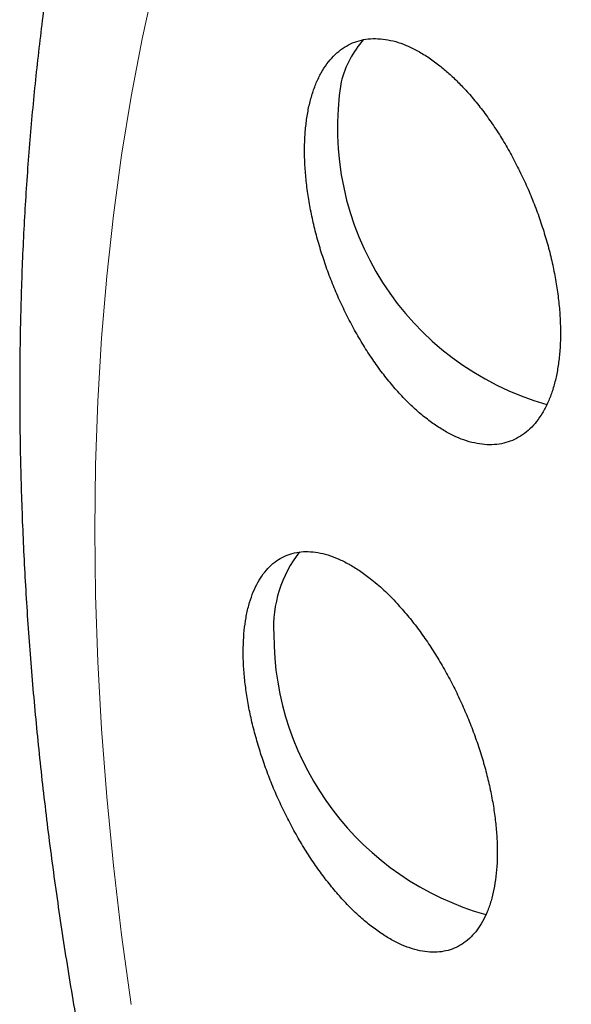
# Model space of a CAD drawing. Header units: millimetres. Extents: x 8 to 303, y 12 to 424.
# Tile 46 of 78: x 257.06 to 259.66, y 174.01 to 178.65. Entities that reach past the tile are written whole.
import ezdxf

# ---------------------------------------------------------------- set-up
doc = ezdxf.new("R2010")
doc.units = ezdxf.units.MM

msp = doc.modelspace()

# ---------------------------------------------------------------- linework, layer by layer
at = {"color": 252, "linetype": 'Continuous', "lineweight": 0, "flags": 128}
msp.add_lwpolyline([(257.585, 174.0125), (257.54, 174.3411), (257.5019, 174.6669), (257.4706, 174.9898), (257.4463, 175.3096), (257.4289, 175.6259), (257.4185, 175.9387), (257.415, 176.2477), (257.4185, 176.5526), (257.4289, 176.8533), (257.4463, 177.1496), (257.4706, 177.4413), (257.5019, 177.7281), (257.54, 178.0099), (257.585, 178.2865), (257.6369, 178.5576), (257.6956, 178.8231)], dxfattribs=at)
at = {"color": 7, "linetype": 'Continuous', "lineweight": 30}
for centre, radius, start, end in [((259.017, 178.2475), 0.456, 137.7372, 166.3542), ((259.9072, 178.1381), 1.3508, 170.7589, 254.3161), ((258.8304, 175.7892), 0.5746, 141.9847, 183.2953), ((259.6258, 175.7537), 1.369, 179.8954, 254.2944)]:
    msp.add_arc(centre, radius, start, end, dxfattribs=at)
for points, knots in [([(260.9615, 185.0451), (260.951, 185.039), (260.9071, 185.014), (260.8309, 184.9682), (260.733, 184.9076), (260.6361, 184.8452), (260.5402, 184.7811), (260.4453, 184.7152), (260.3515, 184.6477), (260.2587, 184.5784), (260.1669, 184.5074), (260.0762, 184.4347), (259.9865, 184.3604), (259.8979, 184.2843), (259.8105, 184.2065), (259.7241, 184.127), (259.6388, 184.0459), (259.5547, 183.963), (259.4717, 183.8785), (259.3899, 183.7923), (259.3093, 183.7044), (259.2298, 183.6149), (259.1515, 183.5237), (259.0745, 183.4308), (258.9987, 183.3363), (258.9241, 183.2401), (258.8507, 183.1423), (258.7787, 183.0428), (258.7079, 182.9417), (258.6384, 182.839), (258.5703, 182.7347), (258.5034, 182.6287), (258.4379, 182.5212), (258.3738, 182.4121), (258.311, 182.3013), (258.2496, 182.189), (258.1897, 182.0752), (258.1311, 181.9598), (258.074, 181.8429), (258.0183, 181.7244), (257.9641, 181.6045), (257.9114, 181.483), (257.8601, 181.3601), (257.8104, 181.2358), (257.7622, 181.11), (257.7155, 180.9828), (257.6703, 180.8542), (257.6267, 180.7242), (257.5847, 180.5928), (257.5442, 180.4602), (257.5053, 180.3262), (257.468, 180.191), (257.4323, 180.0545), (257.3982, 179.9167), (257.3658, 179.7777), (257.3349, 179.6376), (257.3057, 179.4963), (257.2782, 179.3539), (257.2522, 179.2103), (257.2279, 179.0657), (257.2053, 178.92), (257.1843, 178.7733), (257.1649, 178.6256), (257.1472, 178.4769), (257.1312, 178.3272), (257.1168, 178.1767), (257.104, 178.0252), (257.093, 177.8728), (257.0835, 177.7196), (257.0757, 177.5656), (257.0696, 177.4107), (257.0651, 177.2551), (257.0622, 177.0987), (257.061, 176.9416), (257.0615, 176.7838), (257.0635, 176.6253), (257.0672, 176.4662), (257.0725, 176.3064), (257.0794, 176.1459), (257.088, 175.9849), (257.0981, 175.8233), (257.1099, 175.6612), (257.1232, 175.4985), (257.1382, 175.3353), (257.1547, 175.1716), (257.1728, 175.0074), (257.1925, 174.8428), (257.2138, 174.6777), (257.2366, 174.5123), (257.261, 174.3464), (257.287, 174.1801), (257.3145, 174.0135), (257.3436, 173.8465), (257.3742, 173.6792), (257.4063, 173.5116), (257.44, 173.3436), (257.4752, 173.1754), (257.5119, 173.007), (257.5502, 172.8383), (257.5899, 172.6693), (257.6312, 172.5001), (257.6739, 172.3308), (257.7182, 172.1612), (257.7639, 171.9914), (257.8112, 171.8215), (257.8599, 171.6515), (257.9102, 171.4812), (257.9619, 171.3109), (258.015, 171.1404), (258.0697, 170.9698), (258.1259, 170.7991), (258.1835, 170.6283), (258.2426, 170.4574), (258.3032, 170.2864), (258.3653, 170.1153), (258.4289, 169.944), (258.494, 169.7727), (258.5584, 169.6071), (258.6241, 169.4416), (258.6887, 169.282), (258.7545, 169.1227), (258.8189, 168.9696), (258.8844, 168.8167), (258.951, 168.6641), (259.0187, 168.5119), (259.0873, 168.3601), (259.157, 168.2086), (259.2277, 168.0575), (259.2993, 167.907), (259.3719, 167.7569), (259.4454, 167.6074), (259.5198, 167.4585), (259.595, 167.3104), (259.6709, 167.1633), (259.7473, 167.0174), (259.8239, 166.8732), (259.9001, 166.7322), (259.9735, 166.5981), (260.0392, 166.4797), (260.0973, 166.3762), (260.1583, 166.2685), (260.202, 166.1926), (260.2281, 166.1472)], [0, 0, 0, 0, 0.002097, 0.00872, 0.015347, 0.021978, 0.028614, 0.035256, 0.041904, 0.048561, 0.055226, 0.0619, 0.068585, 0.075281, 0.081989, 0.08871, 0.095445, 0.102194, 0.108958, 0.115738, 0.122534, 0.129348, 0.13618, 0.143029, 0.149898, 0.156787, 0.163695, 0.170624, 0.177573, 0.184543, 0.191534, 0.198547, 0.205582, 0.212638, 0.219715, 0.226815, 0.233936, 0.241079, 0.248243, 0.255428, 0.262633, 0.26986, 0.277106, 0.284372, 0.291657, 0.298961, 0.306283, 0.313622, 0.320978, 0.328351, 0.335739, 0.343142, 0.350559, 0.35799, 0.365433, 0.372888, 0.380355, 0.387833, 0.39532, 0.402817, 0.410322, 0.417835, 0.425355, 0.432882, 0.440415, 0.447954, 0.455498, 0.463045, 0.470597, 0.478152, 0.485711, 0.493271, 0.500835, 0.508399, 0.515966, 0.523533, 0.531102, 0.538671, 0.54624, 0.55381, 0.561379, 0.568949, 0.576518, 0.584087, 0.591656, 0.599224, 0.606792, 0.614359, 0.621926, 0.629492, 0.637058, 0.644623, 0.652189, 0.659754, 0.667319, 0.674884, 0.68245, 0.690016, 0.697583, 0.705151, 0.71272, 0.720291, 0.727863, 0.735437, 0.743014, 0.750594, 0.758178, 0.765765, 0.773357, 0.780953, 0.788556, 0.796165, 0.803781, 0.811405, 0.819039, 0.826683, 0.834339, 0.842008, 0.848903, 0.856581, 0.86347, 0.870356, 0.87724, 0.88412, 0.890997, 0.89787, 0.904739, 0.911603, 0.91846, 0.925311, 0.932151, 0.93898, 0.945793, 0.952582, 0.959336, 0.966035, 0.972632, 0.979015, 0.984806, 0.989256, 0.993571, 1, 1, 1, 1]), ([(259.9175, 180.3507), (259.9004, 180.3631), (259.866, 180.3879), (259.8141, 180.4172), (259.7626, 180.4406), (259.7118, 180.4573), (259.662, 180.467), (259.6136, 180.4699), (259.5669, 180.4659), (259.5224, 180.4551), (259.4805, 180.4374), (259.4413, 180.4132), (259.4051, 180.3825), (259.3722, 180.3458), (259.3429, 180.3032), (259.3172, 180.255), (259.2954, 180.2017), (259.2775, 180.1437), (259.2637, 180.0812), (259.2541, 180.0146), (259.2487, 179.9447), (259.2475, 179.8717), (259.2506, 179.7959), (259.258, 179.718), (259.2696, 179.6387), (259.2853, 179.5583), (259.3051, 179.4773), (259.329, 179.3961), (259.3566, 179.3158), (259.3877, 179.2366), (259.4225, 179.1591), (259.4605, 179.0837), (259.5014, 179.0113), (259.5449, 178.9424), (259.5909, 178.8774), (259.639, 178.8168), (259.6887, 178.7611), (259.7397, 178.7108), (259.7915, 178.6663), (259.844, 178.6279), (259.8967, 178.5958), (259.9489, 178.5703), (260.0005, 178.5518), (260.051, 178.5402), (260.1002, 178.5354), (260.1475, 178.5376), (260.1925, 178.5469), (260.2352, 178.5629), (260.2752, 178.5855), (260.3122, 178.6145), (260.3458, 178.6499), (260.376, 178.6911), (260.4027, 178.7379), (260.4255, 178.7899), (260.4443, 178.8469), (260.4591, 178.9084), (260.4697, 178.9739), (260.4762, 179.043), (260.4784, 179.1154), (260.4763, 179.1906), (260.47, 179.2678), (260.4595, 179.3468), (260.4447, 179.4271), (260.4258, 179.5081), (260.403, 179.5891), (260.3763, 179.6696), (260.3459, 179.7492), (260.3119, 179.8273), (260.2748, 179.9032), (260.2347, 179.9763), (260.1917, 180.046), (260.1462, 180.1122), (260.0987, 180.1739), (260.0518, 180.2281), (260.0062, 180.275), (259.9622, 180.3156), (259.9324, 180.339), (259.9175, 180.3507)], [0, 0, 0, 0, 0.0134025, 0.0268526, 0.0403021, 0.053704, 0.067112, 0.0805686, 0.0940248, 0.1074322, 0.1207276, 0.1340712, 0.1474146, 0.1607097, 0.1738969, 0.1871313, 0.2003659, 0.2135532, 0.2267257, 0.2399447, 0.2531642, 0.2663372, 0.2795931, 0.2928955, 0.3061983, 0.319455, 0.3328566, 0.346305, 0.3597539, 0.373156, 0.3867037, 0.4002992, 0.4138947, 0.4274425, 0.4410729, 0.4547521, 0.4684311, 0.4820611, 0.4956725, 0.5093333, 0.5229936, 0.5366043, 0.5501023, 0.5636497, 0.5771965, 0.5906938, 0.6040355, 0.6174259, 0.6308159, 0.6441573, 0.6573703, 0.6706308, 0.6838914, 0.6971045, 0.7102715, 0.7234853, 0.7366994, 0.7498669, 0.7630883, 0.7763562, 0.7896245, 0.8028467, 0.8161991, 0.8295982, 0.8429977, 0.8563507, 0.8698557, 0.8834082, 0.8969609, 0.9104662, 0.9240799, 0.9377422, 0.9514044, 0.9650179, 0.9766736, 0.9883445, 1, 1, 1, 1]), ([(259.0319, 178.4361), (259.0149, 178.4487), (258.981, 178.474), (258.93, 178.5041), (258.8796, 178.5284), (258.8301, 178.5459), (258.7818, 178.5564), (258.735, 178.5602), (258.69, 178.5571), (258.6474, 178.5472), (258.6076, 178.5303), (258.5706, 178.5068), (258.5366, 178.4769), (258.5061, 178.4409), (258.4793, 178.3989), (258.4562, 178.3514), (258.437, 178.2988), (258.4217, 178.2414), (258.4107, 178.1796), (258.4038, 178.1139), (258.401, 178.0447), (258.4023, 177.9726), (258.4079, 177.8978), (258.4177, 177.821), (258.4314, 177.7428), (258.4491, 177.6636), (258.4707, 177.5838), (258.4961, 177.504), (258.525, 177.4249), (258.5573, 177.3469), (258.5928, 177.2705), (258.6314, 177.1961), (258.6726, 177.1247), (258.7162, 177.0565), (258.7621, 176.9921), (258.8098, 176.9318), (258.859, 176.8763), (258.9092, 176.8259), (258.9602, 176.7813), (259.0117, 176.7425), (259.0631, 176.7099), (259.1141, 176.6837), (259.1642, 176.6645), (259.2132, 176.6521), (259.2607, 176.6464), (259.3062, 176.6478), (259.3494, 176.6562), (259.3901, 176.6714), (259.428, 176.6932), (259.4627, 176.7215), (259.494, 176.7561), (259.5217, 176.7967), (259.5458, 176.8428), (259.5661, 176.8942), (259.5822, 176.9505), (259.5943, 177.0112), (259.6023, 177.076), (259.6061, 177.1443), (259.6057, 177.2158), (259.6011, 177.29), (259.5924, 177.3663), (259.5797, 177.4441), (259.5629, 177.5232), (259.5421, 177.603), (259.5177, 177.6827), (259.4897, 177.762), (259.4582, 177.8404), (259.4233, 177.9174), (259.3855, 177.9921), (259.345, 178.0643), (259.3019, 178.1333), (259.2564, 178.1989), (259.2092, 178.2602), (259.163, 178.314), (259.1182, 178.3605), (259.0753, 178.4009), (259.0463, 178.4243), (259.0319, 178.4361)], [0, 0, 0, 0, 0.013517, 0.027081, 0.040646, 0.054162, 0.067683, 0.081254, 0.094824, 0.108345, 0.121759, 0.135221, 0.148683, 0.162096, 0.175359, 0.18867, 0.201981, 0.215243, 0.228418, 0.241639, 0.25486, 0.268035, 0.281219, 0.29445, 0.307681, 0.320866, 0.334153, 0.347487, 0.360821, 0.374109, 0.387548, 0.401034, 0.414521, 0.42796, 0.441536, 0.455159, 0.468783, 0.482358, 0.495994, 0.509678, 0.523363, 0.536998, 0.550589, 0.56423, 0.577871, 0.591462, 0.604923, 0.618434, 0.631945, 0.645406, 0.658712, 0.672066, 0.68542, 0.698726, 0.711919, 0.725159, 0.7384, 0.751593, 0.764764, 0.777982, 0.7912, 0.804372, 0.817619, 0.830913, 0.844208, 0.857456, 0.870845, 0.884282, 0.897719, 0.911109, 0.924646, 0.938231, 0.951816, 0.965354, 0.976898, 0.988456, 1, 1, 1, 1]), ([(258.7105, 176.0182), (258.6938, 176.0308), (258.6604, 176.0561), (258.6102, 176.0867), (258.5601, 176.1116), (258.5112, 176.1297), (258.4639, 176.1411), (258.4186, 176.1456), (258.3749, 176.1433), (258.3339, 176.134), (258.2957, 176.1181), (258.2607, 176.0956), (258.2285, 176.0664), (258.2002, 176.0311), (258.1756, 175.9899), (258.155, 175.9435), (258.1381, 175.8913), (258.1255, 175.8345), (258.117, 175.7734), (258.1128, 175.7089), (258.1127, 175.6401), (258.1168, 175.5687), (258.1251, 175.4949), (258.1373, 175.4197), (258.1536, 175.3421), (258.1738, 175.2639), (258.1976, 175.1853), (258.2249, 175.1073), (258.2557, 175.0291), (258.2897, 174.9524), (258.3267, 174.8773), (258.3662, 174.8047), (258.4085, 174.7342), (258.4528, 174.6671), (258.4991, 174.6036), (258.5468, 174.5445), (258.5962, 174.4894), (258.6462, 174.4396), (258.6968, 174.3952), (258.7474, 174.3566), (258.7984, 174.3237), (258.8484, 174.2974), (258.8974, 174.2777), (258.9449, 174.2646), (258.9914, 174.2583), (259.0356, 174.259), (259.0773, 174.2665), (259.116, 174.2807), (259.1523, 174.3018), (259.185, 174.3294), (259.2143, 174.3632), (259.2397, 174.4026), (259.2616, 174.4483), (259.2793, 174.499), (259.293, 174.5546), (259.3024, 174.6142), (259.3078, 174.6786), (259.3089, 174.7463), (259.3058, 174.817), (259.2986, 174.8897), (259.2873, 174.9654), (259.2719, 175.0424), (259.2527, 175.1203), (259.2299, 175.1984), (259.2032, 175.2772), (259.1732, 175.3553), (259.14, 175.4323), (259.1039, 175.5075), (259.0648, 175.5813), (259.0232, 175.6522), (258.9793, 175.7201), (258.9337, 175.7843), (258.8859, 175.845), (258.843, 175.8941), (258.8055, 175.9333), (258.7741, 175.9638), (258.7424, 175.9924), (258.7211, 176.0096), (258.7105, 176.0182)], [0, 0, 0, 0, 0.013383, 0.026859, 0.040626, 0.054494, 0.067877, 0.081502, 0.095127, 0.109002, 0.12231, 0.13586, 0.149411, 0.163214, 0.176371, 0.189768, 0.203165, 0.216811, 0.229832, 0.243087, 0.256343, 0.269842, 0.2828, 0.295989, 0.309178, 0.322605, 0.3356, 0.348823, 0.362046, 0.375506, 0.388619, 0.401962, 0.415306, 0.428886, 0.44215, 0.455648, 0.469145, 0.482884, 0.496266, 0.509887, 0.523507, 0.537374, 0.550789, 0.564298, 0.578103, 0.592011, 0.605356, 0.618944, 0.632533, 0.646374, 0.659579, 0.673025, 0.686471, 0.700167, 0.713225, 0.726519, 0.739813, 0.753353, 0.766321, 0.779521, 0.792722, 0.806162, 0.819135, 0.832338, 0.845541, 0.85898, 0.872051, 0.88535, 0.898649, 0.912185, 0.925402, 0.93885, 0.952299, 0.965987, 0.974432, 0.982935, 0.991438, 1, 1, 1, 1])]:
    msp.add_open_spline(points, degree=3, knots=knots, dxfattribs=at)

doc.saveas('drawing.dxf')
